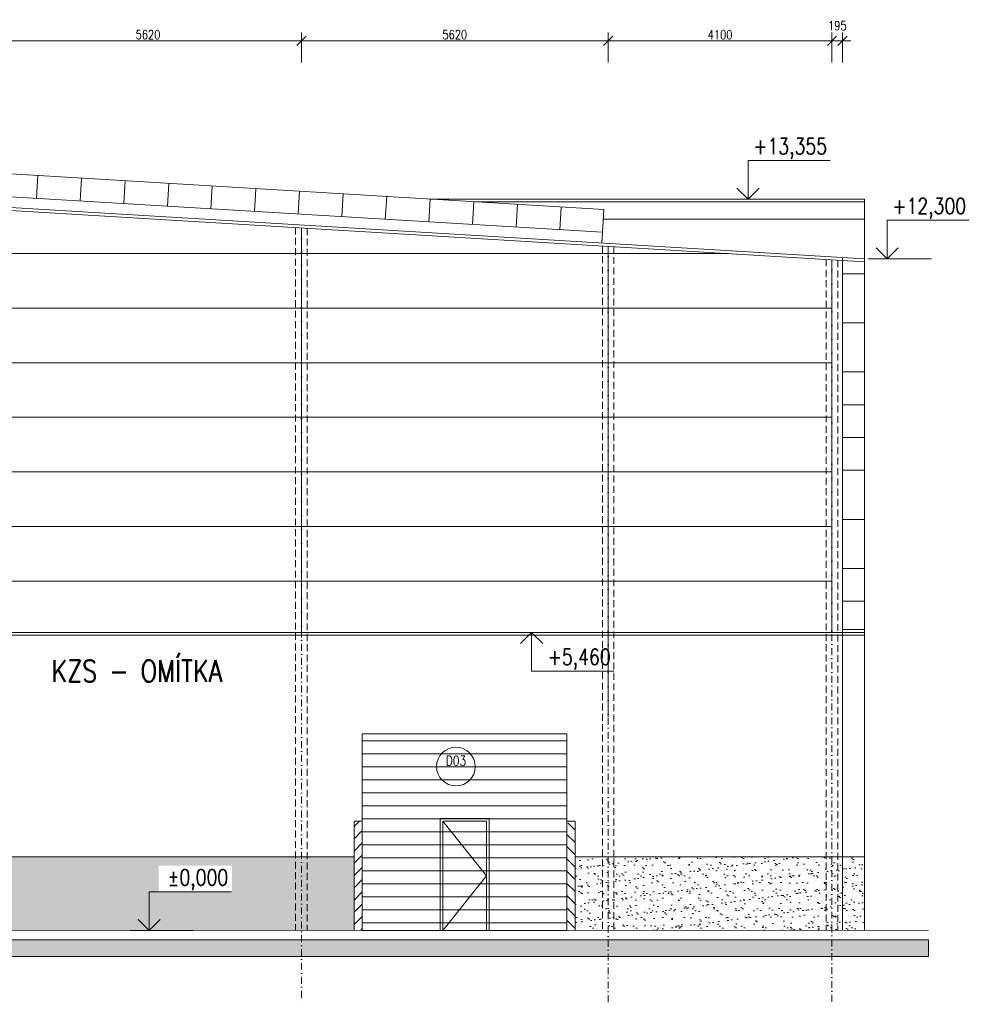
# Model space of a CAD drawing. Header units: millimetres. Extents: x -485339 to 350584, y -1189936 to 0.
# Tile 75 of 256: x -253726 to -236329, y -973992 to -955956. Entities that reach past the tile are written whole.
import ezdxf
from ezdxf.enums import TextEntityAlignment as Align

# ---------------------------------------------------------------- set-up
doc = ezdxf.new("R2010")
doc.units = ezdxf.units.MM
doc.header["$LTSCALE"] = 10
doc.linetypes.add('DASHDOT', pattern=[25.4, 12.7, -6.35, 0, -6.35])
doc.linetypes.add('ČÁRKOVANÁ', pattern=[19.05, 12.7, -6.35])
doc.layers.get('Defpoints').update_dxf_attribs({"color": 201})
for name, color, linetype, lineweight in [('N_dveře', 10, 'Continuous', 18), ('N_okna', 10, 'Continuous', 18), ('N_popis_fasáda', 212, 'Continuous', 18), ('N_popis_otvory', 10, 'Continuous', 18), ('N_čáry_obv.plášt', 212, 'Continuous', 18), ('N_čáry_plné', 10, 'Continuous', 18), ('N_šrary', 10, 'Continuous', 18), ('St_kóty_výškové', 132, 'Continuous', 18), ('St_sloupy_opláštění_pohled', 25, 'ČÁRKOVANÁ', 18), ('St_čáry_obrys', 5, 'Continuous', 35), ('St_čáry_plné', 250, 'Continuous', 18), ('St_šrafy', 250, 'Continuous', 18)]:
    doc.layers.add(name, color=color, linetype=linetype, lineweight=lineweight)
doc.styles.add('ROMANS', font='romans.shx', dxfattribs={"width": 0.8})
doc.styles.get("Standard").update_dxf_attribs({"font": 'simplex.shx', "width": 0.8})
doc.dimstyles.new('stavebníM100', dxfattribs={"dimtxt": 165, "dimasz": 170, "dimexe": 150, "dimexo": 100, "dimgap": 30, "dimtad": 1, "dimdec": 0, "dimtxsty": 'Standard', "dimblk": 'OBLIQUE', "dimcen": -2.5, "dimdle": 150, "dimclrd": 256, "dimclre": 256, "dimclrt": 256, "dimadec": 4, "dimazin": 0, "dimtfac": 1, "dimtdec": 0, "dimtmove": 2, "dimatfit": 3, "dimldrblk": 'OBLIQUE', "dimfxl": 400, "dimfxlon": 1, "dimlwd": -1, "dimlwe": -1, "dimarcsym": 0})

# ---------------------------------------------------------------- blocks, each defined once
blk = doc.blocks.new('*U3985')
at = {"color": 0, "linetype": 'ByBlock', "lineweight": -2}
blk.add_line((3, 0), (-7, 0), dxfattribs=at)
for points in [[(0, 0), (0, 6.12), (0, 6.12), (-13, 6.12)], [(1.75, 1.75), (0, 0), (-1.75, 1.75)]]:
    blk.add_lwpolyline(points, dxfattribs=at)
at = {"color": 0, "linetype": 'ByBlock', "lineweight": -2, "style": 'ROMANS', "width": 0.8}
for tag, p in [('VYSKA', (-3.45, 9.62)), ('POPIS_001', (-12.5, 5.12))]:
    blk.add_attdef(tag, text='', height=2.5, dxfattribs=at).set_placement(p, align=Align.TOP_RIGHT)
blk = doc.blocks.new('*U4033')
at = {"color": 0, "linetype": 'ByBlock', "lineweight": -2}
blk.add_line((3, 0), (-7, 0), dxfattribs=at)
for points in [[(0, 0), (0, 6.12), (0, 6.12), (-13, 6.12)], [(1.75, 1.75), (0, 0), (-1.75, 1.75)]]:
    blk.add_lwpolyline(points, dxfattribs=at)
at = {"color": 0, "linetype": 'ByBlock', "lineweight": -2, "style": 'ROMANS', "width": 0.8}
for tag, p in [('VYSKA', (-3.45, 9.62)), ('POPIS_001', (-12.5, 5.12))]:
    blk.add_attdef(tag, text='', height=2.5, dxfattribs=at).set_placement(p, align=Align.TOP_RIGHT)
blk = doc.blocks.new('*U4031')
at = {"color": 0, "linetype": 'ByBlock', "lineweight": -2}
blk.add_line((3, 0), (-7, 0), dxfattribs=at)
for points in [[(0, 0), (0, -6.12), (0, -6.12), (-13, -6.12)], [(1.75, -1.75), (0, 0), (-1.75, -1.75)]]:
    blk.add_lwpolyline(points, dxfattribs=at)
at = {"color": 0, "linetype": 'ByBlock', "lineweight": -2, "style": 'ROMANS', "width": 0.8}
for tag, p in [('VYSKA', (-3.45, -2.62)), ('POPIS_001', (-12.5, -7.13))]:
    blk.add_attdef(tag, text='', height=2.5, dxfattribs=at).set_placement(p, align=Align.TOP_RIGHT)
blk = doc.blocks.new('_OBLIQUE')
at = {"color": 0, "linetype": 'ByBlock'}
blk.add_line((-0.5, -0.5), (0.5, 0.5), dxfattribs=at)
blk = doc.blocks.new('*D6712')
at = {"layer": 'Defpoints', "color": 0}
for p in [(-248565, -956341), (-254185, -959431), (-248565, -959768)]:
    blk.add_point(p, dxfattribs=at)
at = {"layer": 'N_popis_fasáda'}
for p, q in [((-254185, -956741), (-254185, -956191)), ((-248565, -956741), (-248565, -956191)), ((-254335, -956341), (-248415, -956341))]:
    blk.add_line(p, q, dxfattribs=at)
at = {"layer": 'N_popis_fasáda', "linetype": 'ByBlock', "xscale": 170, "yscale": 170, "zscale": 170, "rotation": 180}
blk.add_blockref('_OBLIQUE', (-254185, -956341), dxfattribs=at)
at = {"layer": 'N_popis_fasáda', "linetype": 'ByBlock', "xscale": 170, "yscale": 170, "zscale": 170}
blk.add_blockref('_OBLIQUE', (-248565, -956341), dxfattribs=at)
at = {"layer": 'N_popis_fasáda', "insert": (-251375, -956229), "char_height": 165, "attachment_point": 5}
blk.add_mtext('5620', dxfattribs=at)
blk = doc.blocks.new('*D6713')
at = {"layer": 'Defpoints', "color": 0}
for p in [(-242945, -956341), (-248565, -959768), (-242945, -960106)]:
    blk.add_point(p, dxfattribs=at)
at = {"layer": 'N_popis_fasáda'}
for p, q in [((-248565, -956741), (-248565, -956191)), ((-242945, -956741), (-242945, -956191)), ((-248715, -956341), (-242795, -956341))]:
    blk.add_line(p, q, dxfattribs=at)
at = {"layer": 'N_popis_fasáda', "linetype": 'ByBlock', "xscale": 170, "yscale": 170, "zscale": 170, "rotation": 180}
blk.add_blockref('_OBLIQUE', (-248565, -956341), dxfattribs=at)
at = {"layer": 'N_popis_fasáda', "linetype": 'ByBlock', "xscale": 170, "yscale": 170, "zscale": 170}
blk.add_blockref('_OBLIQUE', (-242945, -956341), dxfattribs=at)
at = {"layer": 'N_popis_fasáda', "insert": (-245755, -956229), "char_height": 165, "attachment_point": 5}
blk.add_mtext('5620', dxfattribs=at)
blk = doc.blocks.new('*D6714')
at = {"layer": 'Defpoints', "color": 0}
for p in [(-238845, -956341), (-242945, -960106), (-238845, -960353)]:
    blk.add_point(p, dxfattribs=at)
at = {"layer": 'N_popis_fasáda'}
for p, q in [((-242945, -956741), (-242945, -956191)), ((-238845, -956741), (-238845, -956191)), ((-243095, -956341), (-238695, -956341))]:
    blk.add_line(p, q, dxfattribs=at)
at = {"layer": 'N_popis_fasáda', "linetype": 'ByBlock', "xscale": 170, "yscale": 170, "zscale": 170, "rotation": 180}
blk.add_blockref('_OBLIQUE', (-242945, -956341), dxfattribs=at)
at = {"layer": 'N_popis_fasáda', "linetype": 'ByBlock', "xscale": 170, "yscale": 170, "zscale": 170}
blk.add_blockref('_OBLIQUE', (-238845, -956341), dxfattribs=at)
at = {"layer": 'N_popis_fasáda', "insert": (-240895, -956229), "char_height": 165, "attachment_point": 5}
blk.add_mtext('4100', dxfattribs=at)
blk = doc.blocks.new('*D6715')
at = {"layer": 'Defpoints', "color": 0}
for p in [(-238650, -956341), (-238845, -960353), (-238650, -960364)]:
    blk.add_point(p, dxfattribs=at)
at = {"layer": 'N_popis_fasáda'}
for p, q in [((-238845, -956741), (-238845, -956191)), ((-238650, -956741), (-238650, -956191)), ((-238995, -956341), (-238500, -956341))]:
    blk.add_line(p, q, dxfattribs=at)
at = {"layer": 'N_popis_fasáda', "linetype": 'ByBlock', "xscale": 170, "yscale": 170, "zscale": 170, "rotation": 180}
blk.add_blockref('_OBLIQUE', (-238845, -956341), dxfattribs=at)
at = {"layer": 'N_popis_fasáda', "linetype": 'ByBlock', "xscale": 170, "yscale": 170, "zscale": 170}
blk.add_blockref('_OBLIQUE', (-238650, -956341), dxfattribs=at)
at = {"layer": 'N_popis_fasáda', "insert": (-238747, -956064), "char_height": 165, "attachment_point": 5}
blk.add_mtext('195', dxfattribs=at)

msp = doc.modelspace()

# ---------------------------------------------------------------- hatches: boundary and pattern name
at = {"layer": 'N_dveře'}
h = msp.add_hatch(dxfattribs=at)
h.set_pattern_fill('ANSI31', color=256, scale=75, angle=135)
h.paths.add_polyline_path([(-243700, -969038.5), (-247450, -969038.5), (-247450, -972638.5), (-243700, -972638.5)])
h = msp.add_hatch(dxfattribs=at)
h.set_pattern_fill('ANSI31', color=256, scale=50)
h.paths.add_polyline_path([(-247450, -970638.5), (-247600, -970638.5), (-247600, -971288.5), (-247600, -972638.5), (-247450, -972638.5)])
h = msp.add_hatch(dxfattribs=at)
h.set_pattern_fill('ANSI31', color=256, scale=50, angle=90)
h.paths.add_polyline_path([(-243550, -970670), (-243700, -970670), (-243700, -971320), (-243700, -972670), (-243550, -972670)])
at = {"layer": 'N_šrary'}
h = msp.add_hatch(dxfattribs=at)
h.set_pattern_fill('AR-SAND', color=256, scale=5)
h.paths.add_polyline_path([(-266770, -972638.5), (-251701.1, -972638.5), (-251353.6, -972638.5), (-250542.8, -972638.5), (-247600, -972638.5), (-247600, -971288.5), (-266770, -971288.5)])
h.paths.add_polyline_path([(-267670, -971288.5), (-284425, -971288.5), (-284425, -972638.5), (-267670, -972638.5)])
h.paths.add_polyline_path([(-251180.6, -971451.3), (-249833.4, -971451.3), (-249833.4, -971940.8), (-251180.6, -971940.8)], flags=16)
h = msp.add_hatch(dxfattribs=at)
h.set_pattern_fill('AR-SAND', color=256, scale=5)
h.paths.add_polyline_path([(-243550, -971288.5), (-243550, -972638.5), (-238250, -972638.5), (-238250, -971288.5)])
at = {"layer": 'St_šrafy'}
h = msp.add_hatch(color=256, dxfattribs=at)
h.dxf.hatch_style = 1
h.paths.add_polyline_path([(-307896.1, -972813.5), (-237074.4, -972813.5), (-237074.4, -973113.5), (-307896.1, -973113.5)])

# ---------------------------------------------------------------- linework, layer by layer
at = {"layer": 'N_dveře', "linetype": 'Continuous'}
msp.add_line((-247450, -969038.5), (-243700, -969038.5), dxfattribs=at)
at = {"layer": 'N_dveře'}
for points in [[(-247450, -972638.5), (-243700, -972638.5), (-243700, -969038.5), (-247450, -969038.5)], [(-246025, -972638.5), (-245125, -972638.5), (-245125, -970588.5), (-246025, -970588.5)], [(-245975, -972638.5), (-245175, -972638.5), (-245175, -970638.5), (-245975, -970638.5)]]:
    msp.add_lwpolyline(points, close=True, dxfattribs=at)
for points in [[(-247600, -970638.5), (-247450, -970638.5)], [(-247600, -970638.5), (-247600, -972638.5)], [(-245975, -970638.5), (-245175, -971638.5), (-245975, -972638.5)], [(-243700, -970638.5), (-243550, -970638.5)], [(-243550, -972638.5), (-243550, -970638.5)]]:
    msp.add_lwpolyline(points, dxfattribs=at)
at = {"layer": 'N_okna'}
for points in [[(-253391.1, -958811.5), (-253416.1, -959226.7)], [(-252592.6, -958859.5), (-252617.5, -959274.7)], [(-251794, -958907.5), (-251819, -959322.7)], [(-250995.5, -958955.5), (-251020.4, -959370.7)], [(-250196.9, -959003.5), (-250221.9, -959418.7)], [(-249398.3, -959051.5), (-249423.3, -959466.7)], [(-248599.8, -959099.5), (-248624.7, -959514.7)], [(-247801.2, -959147.5), (-247826.2, -959562.7)], [(-247002.7, -959195.5), (-247027.6, -959610.7)], [(-246204.1, -959243.5), (-246229.1, -959658.7)], [(-245405.5, -959291.5), (-245430.5, -959706.8)], [(-244607, -959339.5), (-244631.9, -959754.8)], [(-243808.4, -959387.5), (-243833.4, -959802.8)], [(-243025, -959434.3), (-243062, -960049.2)]]:
    msp.add_lwpolyline(points, dxfattribs=at)
at = {"layer": 'N_popis_otvory'}
msp.add_circle((-245733.9, -969637.9), 354.6, dxfattribs=at)
at = {"layer": 'N_čáry_obv.plášt'}
for points in [[(-238250, -959608.5), (-243035.5, -959608.5)], [(-248565, -967178.5), (-248565, -959768.5)], [(-284680.4, -960238.5), (-240745.3, -960238.5)], [(-242945, -968728.5), (-242945, -960106.3)], [(-238845, -967178.5), (-238845, -960352.8)], [(-238250, -960608.5), (-238650, -960608.5)], [(-284680.4, -961238.5), (-238845, -961238.5)], [(-238250, -961508.5), (-238650, -961508.5)], [(-284680.4, -962238.5), (-238845, -962238.5)], [(-238250, -962408.5), (-238650, -962408.5)], [(-238250, -963008.5), (-238650, -963008.5)], [(-284680.4, -963238.5), (-238845, -963238.5)], [(-238250, -963608.5), (-238650, -963608.5)], [(-238250, -964208.5), (-238650, -964208.5)], [(-284680.4, -964238.5), (-238845, -964238.5)], [(-238250, -965108.5), (-238650, -965108.5)], [(-284680.4, -965238.5), (-238845, -965238.5)], [(-238250, -966008.5), (-238650, -966008.5)], [(-284680.4, -966238.5), (-238845, -966238.5)], [(-238250, -966608.5), (-238650, -966608.5)], [(-238250, -967128.5), (-238650, -967128.5)]]:
    msp.add_lwpolyline(points, dxfattribs=at)
at = {"layer": 'N_čáry_plné'}
for points in [[(-268927.6, -958544.4), (-238250, -960388.5)], [(-268927.5, -958494.3), (-238250, -960338.5)], [(-254909.4, -958719.9), (-243025, -959434.3)], [(-259003.8, -958893.1), (-243050, -959849.5)], [(-246202.9, -959243.3), (-238250, -959243.3)], [(-245371.1, -959293.3), (-238250, -959293.3)], [(-254080, -967178.5), (-238250, -967178.5)], [(-254080, -967228.5), (-238250, -967228.5)], [(-245929.6, -970835.6), (-245220.4, -970835.6)], [(-247600, -971288.5), (-266770, -971288.5)], [(-243550, -971288.5), (-238250, -971288.5)]]:
    msp.add_lwpolyline(points, dxfattribs=at)
at = {"layer": 'St_sloupy_opláštění_pohled'}
for points in [[(-248670, -959762.2), (-248670, -972638.5)], [(-248460, -959774.8), (-248460, -972638.5)], [(-243050, -960100), (-243050, -972638.5)], [(-242840, -960112.6), (-242840, -972638.5)], [(-238950, -960346.5), (-238950, -972638.5)], [(-238740, -960359.1), (-238740, -972638.5)]]:
    msp.add_lwpolyline(points, dxfattribs=at)
at = {"layer": 'St_sloupy_opláštění_pohled', "linetype": 'DASHDOT'}
for points in [[(-248565, -959768.5), (-248565, -973992.2)], [(-242945, -960106.3), (-242945, -973992.2)], [(-238845, -960352.8), (-238845, -973992.2)]]:
    msp.add_lwpolyline(points, dxfattribs=at)
at = {"layer": 'St_čáry_obrys', "const_width": 10}
msp.add_lwpolyline([(-307896.1, -972638.5), (-237074.4, -972638.5)], dxfattribs=at)
at = {"layer": 'St_čáry_plné'}
for points in [[(-238250, -959243.3), (-238250, -972638.5)], [(-238650, -960314.4), (-238650, -972638.5)], [(-238970, -972638.5), (-238970, -972638.5), (-238970, -972638.5)], [(-238970, -972638.5), (-238970, -972638.5)]]:
    msp.add_lwpolyline(points, dxfattribs=at)
at = {"layer": 'St_šrafy'}
msp.add_lwpolyline([(-307896.1, -972813.5), (-237074.4, -972813.5), (-237074.4, -973113.5), (-307896.1, -973113.5)], close=True, dxfattribs=at)

# ---------------------------------------------------------------- block references
at = {"layer": 'St_kóty_výškové'}
ref = msp.add_blockref('*U3985', (-240382.9, -959243.3), dxfattribs=dict(at, xscale=-115.8301158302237, yscale=115.8301158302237, zscale=115.8301158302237))
ref.add_attrib('VYSKA', '+13,355', dxfattribs={"layer": '0', "color": 0, "linetype": 'ByBlock', "lineweight": -2, "height": 289.58, "style": 'ROMANS', "width": 0.8}).set_placement((-238935.1, -958128.4), align=Align.TOP_RIGHT)
ref = msp.add_blockref('*U4033', (-237834.9, -960338.5), dxfattribs=dict(at, xscale=-115.8301158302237, yscale=115.8301158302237, zscale=115.8301158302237))
ref.add_attrib('VYSKA', '+12,300', dxfattribs={"layer": '0', "color": 0, "linetype": 'ByBlock', "lineweight": -2, "height": 289.58, "style": 'ROMANS', "width": 0.8}).set_placement((-236387.2, -959223.6), align=Align.TOP_RIGHT)
ref = msp.add_blockref('*U4031', (-244347.1, -967178.5), dxfattribs=dict(at, xscale=-115.8301158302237, yscale=115.8301158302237, zscale=115.8301158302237))
ref.add_attrib('VYSKA', '+5,460', dxfattribs={"layer": '0', "color": 0, "linetype": 'ByBlock', "lineweight": -2, "height": 289.58, "style": 'ROMANS', "width": 0.8}).set_placement((-242899.3, -967482.6), align=Align.TOP_RIGHT)
ref = msp.add_blockref('*U3985', (-251353.6, -972638.5), dxfattribs=dict(at, xscale=-115.8301158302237, yscale=115.8301158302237, zscale=115.8301158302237))
ref.add_attrib('VYSKA', '%%P0,000', dxfattribs={"layer": '0', "color": 0, "linetype": 'ByBlock', "lineweight": -2, "height": 289.58, "style": 'ROMANS', "width": 0.8}).set_placement((-249905.8, -971523.7), align=Align.TOP_RIGHT)

# ---------------------------------------------------------------- texts
at = {"layer": 'N_popis_fasáda', "width": 0.8}
msp.add_text('KZS - OMÍTKA', height=400, dxfattribs=at).set_placement((-253141.7, -968086.4))
at = {"layer": 'N_popis_otvory', "width": 0.8}
msp.add_text('D03', height=180, dxfattribs=at).set_placement((-245733.9, -969530.1), align=Align.MIDDLE_CENTER)

# ---------------------------------------------------------------- dimensions: what is measured, and where the dimension line sits
at = {"layer": 'N_popis_fasáda'}
for base, p1, p2, picture, middle in [((-238650, -956341.5), (-238845, -960352.8), (-238650, -960364.5), '*D6715', (-238747.5, -956064)), ((-248565, -956341.5), (-254185, -959430.6), (-248565, -959768.5), '*D6712', (-251375, -956229)), ((-242945, -956341.5), (-248565, -959768.5), (-242945, -960106.3), '*D6713', (-245755, -956229)), ((-238845, -956341.5), (-242945, -960106.3), (-238845, -960352.8), '*D6714', (-240895, -956229))]:
    dim = msp.add_linear_dim(base=base, p1=p1, p2=p2, dimstyle='stavebníM100', dxfattribs=at)
    dim.commit()
    dim.dimension.update_dxf_attribs({"geometry": picture, "text_midpoint": middle})

doc.saveas('drawing.dxf')
